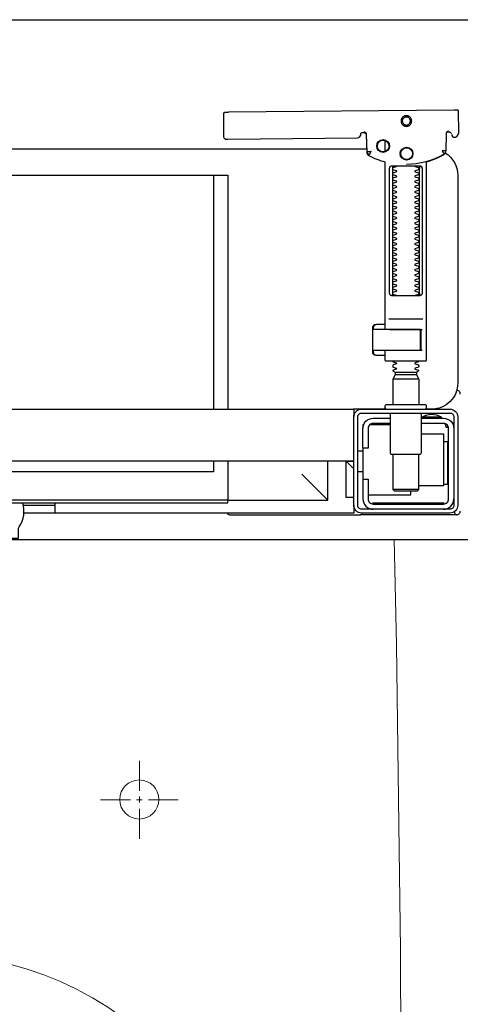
# Model space of a CAD drawing. Header units: millimetres. Extents: x 28600 to 181045, y -399112 to -163690.
# Tile 21 of 256: x 47280 to 47297, y -195459 to -195421. Entities that reach past the tile are written whole.
import ezdxf

# ---------------------------------------------------------------- set-up
doc = ezdxf.new("R2010")
doc.units = ezdxf.units.MM
doc.layers.get('0').update_dxf_attribs({"color": 8})
for name, color, linetype in [('!! 0_ Istn-sciany', 8, 'Continuous'), ('!! 2 ZABUDOWA GK-MDF', 8, 'Continuous'), ('!! 2_wypos-sanitarne', 8, 'Continuous')]:
    doc.layers.add(name, color=color, linetype=linetype)
doc.layers.add('!!_@ wypos sanit nd', color=8, linetype='Continuous', plot=False)

# ---------------------------------------------------------------- blocks, each defined once
blk = doc.blocks.new('A$Cff2eaf8b')
for points in [[(0.16424, 0.07378), (0.16327, 0.07377), (0.16304, 0.07374), (0.16282, 0.07366), (0.16262, 0.07353), (0.16265, 0.07357), (0.16258, 0.07337), (0.16257, 0.07317, -0.157432), (0.16238, 0.07258), (0.1621, 0.07218, -0.241147), (0.16129, 0.07175), (0.1115, 0.07128), (0.11133, 0.07127), (0.11119, 0.07127), (0.11107, 0.07127), (0.11094, 0.07128), (0.11078, 0.0713), (0.11062, 0.07135), (0.11047, 0.07143), (0.11033, 0.07153), (0.11022, 0.07165), (0.11012, 0.07179), (0.11005, 0.07194), (0.11001, 0.0721), (0.10999, 0.07227), (0.10995, 0.08127), (0.11022, 0.08166)], [(0.19647, 0.0744), (0.19626, 0.07438), (0.19604, 0.0743), (0.19585, 0.07417), (0.19566, 0.07396, 0.132231), (0.19551, 0.07346), (0.19546, 0.06691)], [(0.19768, 0.0731, 0.415336), (0.19869, 0.07211)], [(0.19885, 0.07212), (0.19898, 0.07212), (0.19912, 0.07213), (0.19927, 0.07216), (0.1994, 0.07222), (0.19953, 0.07229), (0.19965, 0.07238), (0.19975, 0.07248), (0.20007, 0.07294, 0.158481), (0.20025, 0.07353)], [(0.18031, 0.06175, 0.125713), (0.19466, 0.06556, 0.121439), (0.19519, 0.06605, -0.262119), (0.2, 0.0575), (0.2, -0.0225, -0.414214), (0.19, -0.0325), (0.18751, -0.0325, 0.405519), (0.188, -0.032), (0.188, -0.0313, 0.414214), (0.1875, -0.0308), (0.1725, -0.0308, 0.414214), (0.172, -0.0313), (0.172, -0.032, 0.405519), (0.17249, -0.0325, 0.001664), (0.15993, -0.0325)], [(0.172, -0.00986), (0.172, -0.01366, 0.414214), (0.1722, -0.01386), (0.18462, -0.01386), (0.1878, -0.01386, 0.414214), (0.188, -0.01366), (0.188, 0.06267), (0.18885, 0.06292), (0.18969, 0.06319), (0.19052, 0.0635), (0.19134, 0.06382), (0.19215, 0.06417), (0.19295, 0.06454), (0.19374, 0.06494), (0.19456, 0.06538), (0.19464, 0.06544), (0.19473, 0.0655), (0.19481, 0.06557), (0.19488, 0.06564), (0.19495, 0.06572), (0.19502, 0.06581)], [(0.17647, 0.01114, 0.182836), (0.17636, 0.01123), (0.17515, 0.01163, 0.050055), (0.175, 0.0119), (0.175, 0.01218, 0.050055), (0.17515, 0.01244), (0.17636, 0.01285, 0.719897), (0.17636, 0.01323), (0.17515, 0.01363, 0.050055), (0.175, 0.0139), (0.175, 0.01418, 0.050055), (0.17515, 0.01444), (0.17636, 0.01485, 0.719897), (0.17636, 0.01523), (0.17515, 0.01563, 0.050055), (0.175, 0.0159), (0.175, 0.01618, 0.050055), (0.17515, 0.01644), (0.17636, 0.01685, 0.719897), (0.17636, 0.01723), (0.17515, 0.01763, 0.050055), (0.175, 0.0179), (0.175, 0.01818, 0.050055), (0.17515, 0.01844), (0.17636, 0.01885, 0.719897), (0.17636, 0.01923), (0.17515, 0.01963, 0.050055), (0.175, 0.0199), (0.175, 0.02018, 0.050055), (0.17515, 0.02044), (0.17636, 0.02085, 0.719897), (0.17636, 0.02123), (0.17515, 0.02163, 0.050055), (0.175, 0.0219), (0.175, 0.02218, 0.050055), (0.17515, 0.02244), (0.17636, 0.02285, 0.719897), (0.17636, 0.02323), (0.17515, 0.02363, 0.050055), (0.175, 0.0239), (0.175, 0.02418, 0.050055), (0.17515, 0.02444), (0.17636, 0.02485, 0.719897), (0.17636, 0.02523), (0.17515, 0.02563, 0.050055), (0.175, 0.0259), (0.175, 0.02618, 0.050055), (0.17515, 0.02644), (0.17636, 0.02685, 0.719897), (0.17636, 0.02723), (0.17515, 0.02763, 0.050055), (0.175, 0.0279), (0.175, 0.02818, 0.050055), (0.17515, 0.02844), (0.17636, 0.02885, 0.719897), (0.17636, 0.02923), (0.17515, 0.02963, 0.050055), (0.175, 0.0299), (0.175, 0.03018, 0.050055), (0.17515, 0.03044), (0.17636, 0.03085, 0.719897), (0.17636, 0.03123), (0.17515, 0.03163, 0.050055), (0.175, 0.0319), (0.175, 0.03218, 0.050055), (0.17515, 0.03244), (0.17636, 0.03285, 0.719897), (0.17636, 0.03323), (0.17515, 0.03363, 0.050055), (0.175, 0.0339), (0.175, 0.03418, 0.050055), (0.17515, 0.03444), (0.17636, 0.03485, 0.719897), (0.17636, 0.03523), (0.17515, 0.03563, 0.050055), (0.175, 0.0359), (0.175, 0.03618, 0.050055), (0.17515, 0.03644), (0.17636, 0.03685, 0.719897), (0.17636, 0.03723), (0.17515, 0.03763, 0.050055), (0.175, 0.0379), (0.175, 0.03818, 0.050055), (0.17515, 0.03844), (0.17636, 0.03885, 0.719897), (0.17636, 0.03923), (0.17515, 0.03963, 0.050055), (0.175, 0.0399), (0.175, 0.04018, 0.050055), (0.17515, 0.04044), (0.17636, 0.04085, 0.719897), (0.17636, 0.04123), (0.17515, 0.04163, 0.050055), (0.175, 0.0419), (0.175, 0.04218, 0.050055), (0.17515, 0.04244), (0.17636, 0.04285, 0.719897), (0.17636, 0.04323), (0.17515, 0.04363, 0.050055), (0.175, 0.0439), (0.175, 0.04418, 0.050055), (0.17515, 0.04444), (0.17636, 0.04485, 0.719897), (0.17636, 0.04523), (0.17515, 0.04563, 0.050055), (0.175, 0.0459), (0.175, 0.04618, 0.050055), (0.17515, 0.04644), (0.17636, 0.04685, 0.719897), (0.17636, 0.04723), (0.17515, 0.04763, 0.050055), (0.175, 0.0479), (0.175, 0.04818, 0.050055), (0.17515, 0.04844), (0.17636, 0.04885, 0.719897), (0.17636, 0.04923), (0.17515, 0.04963, 0.050055), (0.175, 0.0499), (0.175, 0.05018, 0.050055), (0.17515, 0.05044), (0.17636, 0.05085, 0.719897), (0.17636, 0.05123), (0.17515, 0.05163, 0.050055), (0.175, 0.0519), (0.175, 0.05218, 0.050055), (0.17515, 0.05244), (0.17636, 0.05285, 0.719897), (0.17636, 0.05323), (0.17515, 0.05363, 0.050055), (0.175, 0.0539), (0.175, 0.05418, 0.050055), (0.17515, 0.05444), (0.17636, 0.05485, 0.719897), (0.17636, 0.05523), (0.17515, 0.05563, 0.050055), (0.175, 0.0559), (0.175, 0.05618, 0.050055), (0.17515, 0.05644), (0.17636, 0.05685, 0.719897), (0.17636, 0.05723), (0.17515, 0.05763, 0.050055), (0.175, 0.0579), (0.175, 0.05818, 0.050055), (0.17515, 0.05844), (0.17636, 0.05885, 0.719897), (0.17636, 0.05923), (0.17515, 0.05963, 0.050055), (0.175, 0.0599), (0.175, 0.06018, 0.050055), (0.17515, 0.06044), (0.17636, 0.06085, 0.474594), (0.17647, 0.06114)], [(0.18353, 0.06114, 0.474594), (0.18364, 0.06085), (0.18485, 0.06044, 0.050055), (0.185, 0.06018), (0.185, 0.0599, 0.050055), (0.18485, 0.05963), (0.18364, 0.05923, 0.719897), (0.18364, 0.05885), (0.18485, 0.05844, 0.050055), (0.185, 0.05818), (0.185, 0.0579, 0.050055), (0.18485, 0.05763), (0.18364, 0.05723, 0.719897), (0.18364, 0.05685), (0.18485, 0.05644, 0.050055), (0.185, 0.05618), (0.185, 0.0559, 0.050055), (0.18485, 0.05563), (0.18364, 0.05523, 0.719897), (0.18364, 0.05485), (0.18485, 0.05444, 0.050055), (0.185, 0.05418), (0.185, 0.0539, 0.050055), (0.18485, 0.05363), (0.18364, 0.05323, 0.719897), (0.18364, 0.05285), (0.18485, 0.05244, 0.050055), (0.185, 0.05218), (0.185, 0.0519, 0.050055), (0.18485, 0.05163), (0.18364, 0.05123, 0.719897), (0.18364, 0.05085), (0.18485, 0.05044, 0.050055), (0.185, 0.05018), (0.185, 0.0499, 0.050055), (0.18485, 0.04963), (0.18364, 0.04923, 0.719897), (0.18364, 0.04885), (0.18485, 0.04844, 0.050055), (0.185, 0.04818), (0.185, 0.0479, 0.050055), (0.18485, 0.04763), (0.18364, 0.04723, 0.719897), (0.18364, 0.04685), (0.18485, 0.04644, 0.050055), (0.185, 0.04618), (0.185, 0.0459, 0.050055), (0.18485, 0.04563), (0.18364, 0.04523, 0.719897), (0.18364, 0.04485), (0.18485, 0.04444, 0.050055), (0.185, 0.04418), (0.185, 0.0439, 0.050055), (0.18485, 0.04363), (0.18364, 0.04323, 0.719897), (0.18364, 0.04285), (0.18485, 0.04244, 0.050055), (0.185, 0.04218), (0.185, 0.0419, 0.050055), (0.18485, 0.04163), (0.18364, 0.04123, 0.719897), (0.18364, 0.04085), (0.18485, 0.04044, 0.050055), (0.185, 0.04018), (0.185, 0.0399, 0.050055), (0.18485, 0.03963), (0.18364, 0.03923, 0.719897), (0.18364, 0.03885), (0.18485, 0.03844, 0.050055), (0.185, 0.03818), (0.185, 0.0379, 0.050055), (0.18485, 0.03763), (0.18364, 0.03723, 0.719897), (0.18364, 0.03685), (0.18485, 0.03644, 0.050055), (0.185, 0.03618), (0.185, 0.0359, 0.050055), (0.18485, 0.03563), (0.18364, 0.03523, 0.719897), (0.18364, 0.03485), (0.18485, 0.03444, 0.050055), (0.185, 0.03418), (0.185, 0.0339, 0.050055), (0.18485, 0.03363), (0.18364, 0.03323, 0.719897), (0.18364, 0.03285), (0.18485, 0.03244, 0.050055), (0.185, 0.03218), (0.185, 0.0319, 0.050055), (0.18485, 0.03163), (0.18364, 0.03123, 0.719897), (0.18364, 0.03085), (0.18485, 0.03044, 0.050055), (0.185, 0.03018), (0.185, 0.0299, 0.050055), (0.18485, 0.02963), (0.18364, 0.02923, 0.719897), (0.18364, 0.02885), (0.18485, 0.02844, 0.050055), (0.185, 0.02818), (0.185, 0.0279, 0.050055), (0.18485, 0.02763), (0.18364, 0.02723, 0.719897), (0.18364, 0.02685), (0.18485, 0.02644, 0.050055), (0.185, 0.02618), (0.185, 0.0259, 0.050055), (0.18485, 0.02563), (0.18364, 0.02523, 0.719897), (0.18364, 0.02485), (0.18485, 0.02444, 0.050055), (0.185, 0.02418), (0.185, 0.0239, 0.050055), (0.18485, 0.02363), (0.18364, 0.02323, 0.719897), (0.18364, 0.02285), (0.18485, 0.02244, 0.050055), (0.185, 0.02218), (0.185, 0.0219, 0.050055), (0.18485, 0.02163), (0.18364, 0.02123, 0.719897), (0.18364, 0.02085), (0.18485, 0.02044, 0.050055), (0.185, 0.02018), (0.185, 0.0199, 0.050055), (0.18485, 0.01963), (0.18364, 0.01923, 0.719897), (0.18364, 0.01885), (0.18485, 0.01844, 0.050055), (0.185, 0.01818), (0.185, 0.0179, 0.050055), (0.18485, 0.01763), (0.18364, 0.01723, 0.719897), (0.18364, 0.01685), (0.18485, 0.01644, 0.050055), (0.185, 0.01618), (0.185, 0.0159, 0.050055), (0.18485, 0.01563), (0.18364, 0.01523, 0.719897), (0.18364, 0.01485), (0.18485, 0.01444, 0.050055), (0.185, 0.01418), (0.185, 0.0139, 0.050055), (0.18485, 0.01363), (0.18364, 0.01323, 0.719897), (0.18364, 0.01285), (0.18485, 0.01244, 0.050055), (0.185, 0.01218), (0.185, 0.0119, 0.050055), (0.18485, 0.01163), (0.18364, 0.01123, 0.182836), (0.18353, 0.01114)], [(0.18575, -0.00966), (0.18575, -0.00207), (0.18572, -0.00196), (0.18564, -0.00189), (0.18554, -0.00186), (0.18565, -0.00188), (0.18573, -0.00194), (0.18577, -0.00204), (0.18577, -0.00966), (0.18574, -0.00977), (0.18566, -0.00984), (0.18547, -0.00986), (0.18558, -0.00981), (0.18563, -0.00966), (0.18563, -0.00206), (0.18557, -0.00191), (0.18547, -0.00186), (0.16743, -0.00186, 0.414214), (0.16723, -0.00206), (0.16723, -0.00966, 0.414214), (0.16743, -0.00986), (0.18547, -0.00986)], [(0.18555, -0.00986, 0.414213), (0.18575, -0.00966), (0.18575, -0.00207), (0.18575, -0.00966), (0.18572, -0.00977), (0.18564, -0.00984), (0.18554, -0.00986)], [(0.175, -0.01382), (0.175, -0.01406, -0.050055), (0.17515, -0.01432), (0.17636, -0.01473, -0.719897), (0.17636, -0.01511), (0.17515, -0.01552, -0.050055), (0.175, -0.01578), (0.175, -0.01606, -0.050055), (0.17515, -0.01632), (0.17636, -0.01673, -0.719897), (0.17636, -0.01711), (0.17515, -0.01752, -0.050055), (0.175, -0.01778), (0.1759, -0.0183), (0.1759, -0.01936), (0.175, -0.02092), (0.175, -0.0308)], [(0.185, -0.01382), (0.185, -0.01406, 0.050055), (0.18485, -0.01432), (0.18364, -0.01473, 0.719897), (0.18364, -0.01511), (0.18485, -0.01552, 0.050055), (0.185, -0.01578), (0.185, -0.01606, 0.050055), (0.18485, -0.01632), (0.18364, -0.01673, 0.719897), (0.18364, -0.01711), (0.18485, -0.01752, 0.050055), (0.185, -0.01778), (0.1841, -0.0183), (0.1841, -0.01936), (0.185, -0.02092), (0.185, -0.0308)], [(0.2001, -0.02534, 0.126559), (0.19961, -0.02525)], [(0.20099, -0.02671, 0.198909), (0.20055, -0.02564, 0.091301), (0.2001, -0.02534)], [(0.174, -0.034), (0.174, -0.0493, 0.414214), (0.1745, -0.0498), (0.1855, -0.0498, 0.414214), (0.186, -0.0493), (0.186, -0.034)], [(0.16379, -0.0385), (0.1635, -0.0385), (0.1635, -0.04, -0.414214), (0.1675, -0.036), (0.174, -0.036)], [(0.19375, -0.03562, 0.119096), (0.19, -0.03454, 0.119096), (0.18625, -0.03562)], [(0.19375, -0.036), (0.19375, -0.03562), (0.18625, -0.03562), (0.18625, -0.036), (0.1945, -0.036, -0.414214), (0.1985, -0.04)], [(0.174, -0.038), (0.1675, -0.038, 0.414214), (0.1655, -0.04), (0.1655, -0.0475), (0.1635, -0.0475), (0.1635, -0.067, 0.414214), (0.1675, -0.071)], [(0.1635, -0.0595), (0.1655, -0.0595), (0.1655, -0.067, 0.414214), (0.1675, -0.069), (0.1945, -0.069, 0.414214), (0.1965, -0.067), (0.1965, -0.04, 0.414214), (0.1945, -0.038), (0.186, -0.038)], [(0.1945, -0.04497), (0.19515, -0.04496), (0.19542, -0.04496), (0.1956, -0.04496), (0.19566, -0.04496, 0.116465), (0.19589, -0.0449), (0.196, -0.04485), (0.196, -0.06155), (0.19589, -0.0615, 0.116465), (0.19566, -0.06144), (0.19542, -0.06144), (0.19515, -0.06144), (0.1945, -0.06143)], [(0.1945, -0.071, 0.414214), (0.1985, -0.067)], [(-0.04, -0.0685), (-0.03255, -0.0685, 0.236962), (-0.03118, -0.07775, -0.154353), (-0.031, -0.07832), (-0.031, -0.08218), (0.031, -0.08218), (0.031, -0.07832, -0.154353), (0.03118, -0.07775, 0.236962), (0.03255, -0.0685), (0.04, -0.0685)], [(0.2001, -0.07306, 0.091301), (0.20055, -0.07276, 0.198909), (0.20099, -0.0717)], [(0.11124, -0.0725), (0.11142, -0.07274), (0.11165, -0.07293), (0.11192, -0.07308), (0.1122, -0.07317), (0.1125, -0.0732), (0.1623, -0.0732, 0.326231), (0.16325, -0.0725)], [(0.1987, -0.07216, 0.000114), (0.1987, -0.07216, 0.517015), (0.20003, -0.07309), (0.19993, -0.07313), (0.19983, -0.07315), (0.19971, -0.07318), (0.19958, -0.07319), (0.19948, -0.07319), (0.19903, -0.07319), (0.19841, -0.07319), (0.19771, -0.07319), (0.16427, -0.07319), (0.16392, -0.07319), (0.16356, -0.07319), (0.16323, -0.07319), (0.16293, -0.07319), (0.16269, -0.07319), (0.16249, -0.07319), (0.16236, -0.07319)]]:
    blk.add_lwpolyline(points, format="xyb")
for points in [[(0.19864, 0.08252), (0.11173, 0.08169)], [(0.20013, 0.08252), (0.20025, 0.07353)], [(0.16386, 0.07389), (0.16409, 0.07384), (0.16425, 0.07378), (0.1644, 0.07368), (0.16452, 0.07356), (0.16463, 0.07342), (0.16471, 0.07326), (0.16476, 0.07309), (0.16478, 0.07292), (0.16496, 0.06636), (0.16497, 0.06624), (0.16498, 0.06614), (0.165, 0.06604), (0.16503, 0.06594), (0.16507, 0.06584), (0.16511, 0.06575), (0.16516, 0.06566), (0.16521, 0.06557), (0.16527, 0.06549), (0.16534, 0.0654), (0.16542, 0.06533), (0.1655, 0.06526), (0.16558, 0.06519), (0.16567, 0.06513), (0.16576, 0.06508), (0.16651, 0.0647), (0.16726, 0.06433), (0.16803, 0.06399), (0.16881, 0.06367), (0.1696, 0.06337), (0.17039, 0.06309), (0.17119, 0.06284), (0.172, 0.0626), (0.172, -0.00186)], [(0.1651, 0.06653), (0.16492, 0.07312), (0.1649, 0.07329), (0.16485, 0.07345), (0.16478, 0.07361), (0.16467, 0.07374), (0.16455, 0.07386), (0.16441, 0.07396), (0.16425, 0.07403), (0.16409, 0.07408), (0.16391, 0.07409)], [(0.19757, 0.07355), (0.19749, 0.07368), (0.19738, 0.0738), (0.19726, 0.0739), (0.19713, 0.07399), (0.19698, 0.07405), (0.19683, 0.07408), (0.19667, 0.07409), (0.19577, 0.07408)], [(0.172, 0.07087), (0.172, 0.06656)], [(0.16493, 0.0675), (-0.16477, 0.0675)], [(-0.11847, -0.0325), (-0.11847, 0.0575), (0.11153, 0.0575), (0.11153, -0.0325)], [(0.10602, 0.0575), (0.10602, -0.0325)], [(0.17483, 0.06014), (0.17483, 0.01214)], [(0.18523, 0.01214), (0.18523, 0.06014)], [(0.16811, -0.00015), (0.16776, -0.00056), (0.16776, -0.00022), (0.16779, -0.00011), (0.16786, -0.00004), (0.16797, 0), (0.1681, 0.00001), (0.16822, 0.00001), (0.16841, 0.00003), (0.16887, 0.00014), (0.172, 0.00014)], [(0.16848, 0.00006), (0.16856, 0.00012), (0.16876, 0.00014)], [(0.18662, 0.00214), (0.17345, 0.00214)], [(0.16732, -0.0019), (0.16732, -0.00074), (0.16736, -0.00062), (0.16746, -0.00054), (0.16767, -0.00049)], [(0.16751, -0.00165), (0.16754, -0.00139), (0.16766, -0.00086)], [(0.17371, -0.00186), (0.18481, -0.00186), (0.18637, -0.00186)], [(0.16767, -0.01124), (0.16755, -0.01122), (0.16746, -0.01119), (0.16737, -0.01112), (0.16732, -0.01098), (0.16732, -0.00983)], [(0.16766, -0.01087), (0.16754, -0.01033), (0.16751, -0.01008)], [(0.172, -0.01186), (0.16887, -0.01186), (0.16841, -0.01176), (0.16831, -0.01174), (0.16819, -0.01174), (0.16806, -0.01173), (0.16794, -0.01172), (0.16783, -0.01166), (0.16776, -0.01151), (0.16776, -0.01117), (0.16811, -0.01157)], [(0.18558, -0.00986), (0.18637, -0.00986)], [(0.16876, -0.01186), (0.16866, -0.01186), (0.16848, -0.01178)], [(0.1759, -0.0183), (0.1841, -0.0183)], [(0.185, -0.02092), (0.175, -0.02092)], [(0.1841, -0.01936), (0.1759, -0.01936)], [(0.19962, -0.02522), (0.19976, -0.02523), (0.19987, -0.02526), (0.20001, -0.0253)], [(-0.16, -0.0355), (-0.16, -0.0325), (0.16, -0.0325), (0.16, -0.0355)], [(0.16, -0.0485), (0.16, -0.0365)], [(0.1635, -0.0475), (0.1635, -0.04)], [(0.174, -0.0385), (0.16618, -0.0385)], [(0.167, -0.03806), (0.16693, -0.03815), (0.16687, -0.03825), (0.16681, -0.03837), (0.16675, -0.0385)], [(0.19499, -0.03806), (0.19506, -0.03814), (0.19512, -0.03823), (0.19517, -0.03833), (0.19521, -0.03842), (0.19525, -0.03853), (0.19528, -0.03863), (0.19531, -0.03874), (0.19533, -0.03885), (0.19535, -0.03896), (0.19537, -0.03907), (0.19538, -0.03917), (0.19539, -0.03927), (0.19537, -0.03937), (0.19547, -0.0394), (0.19557, -0.0394), (0.19567, -0.0394), (0.19578, -0.0394), (0.19589, -0.0394), (0.19612, -0.0394), (0.19616, -0.0393), (0.19615, -0.03919), (0.19613, -0.03907), (0.19609, -0.03894), (0.19605, -0.03882), (0.19594, -0.03861)], [(0.186, -0.042), (0.1945, -0.042), (0.1945, -0.062), (0.185, -0.062)], [(0.19591, -0.04489), (0.19602, -0.04489), (0.19615, -0.04489), (0.19632, -0.04489), (0.1965, -0.04489)], [(0.1615, -0.0485), (0.1635, -0.0485)], [(0.16, -0.0555), (0.157, -0.0525), (0.16, -0.0525), (-0.16, -0.0525), (-0.157, -0.0525), (-0.16, -0.0555)], [(0.10602, -0.0525), (0.10602, -0.05658), (-0.11847, -0.05658)], [(0.11153, -0.0525), (0.11153, -0.0675), (0.15, -0.0675)], [(0.14, -0.0575), (0.15, -0.0675), (0.15, -0.0525)], [(0.16, -0.0665), (0.157, -0.0665), (0.157, -0.0525)], [(0.175, -0.0498), (0.175, -0.06346), (0.1755, -0.06396), (0.1845, -0.06396), (0.185, -0.06346), (0.185, -0.0498)], [(0.1615, -0.0565), (0.1635, -0.0565)], [(0.1655, -0.0655), (0.182, -0.0655), (0.182, -0.06396)], [(0.185, -0.06346), (0.175, -0.06346)], [(0.1965, -0.06151), (0.19632, -0.06151), (0.19615, -0.06151), (0.19602, -0.06151), (0.19591, -0.06151)], [(0.03283, -0.0695), (0.045, -0.0695)], [(0.16, -0.0695), (0.16, -0.0725), (0.03305, -0.0725)], [(0.045, -0.0685), (0.045, -0.0725)], [(0.16721, -0.0685), (0.19466, -0.0685), (0.19478, -0.0685)], [(0.17, -0.069), (0.17, -0.0685)], [(0.174, -0.069), (0.174, -0.0685)]]:
    blk.add_lwpolyline(points)
for points in [[(0.18024, 0.0763), (0.18044, 0.07631), (0.18064, 0.07634), (0.18083, 0.07639), (0.18102, 0.07646), (0.1812, 0.07655), (0.18138, 0.07665), (0.18154, 0.07677), (0.18168, 0.07691), (0.18182, 0.07706), (0.18193, 0.07722), (0.18204, 0.0774), (0.18212, 0.07758), (0.18219, 0.07777), (0.18223, 0.07796), (0.18226, 0.07816), (0.18227, 0.07836), (0.18226, 0.07857), (0.18223, 0.07876), (0.18217, 0.07896), (0.18211, 0.07915), (0.18202, 0.07933), (0.18191, 0.0795), (0.18179, 0.07966), (0.18165, 0.07981), (0.1815, 0.07994), (0.18134, 0.08006), (0.18117, 0.08016), (0.18099, 0.08024), (0.1808, 0.08031), (0.1806, 0.08036), (0.1804, 0.08038), (0.1802, 0.08039), (0.18, 0.08038), (0.1798, 0.08035), (0.17961, 0.0803), (0.17942, 0.08023), (0.17924, 0.08014), (0.17907, 0.08004), (0.17891, 0.07992), (0.17876, 0.07978), (0.17863, 0.07963), (0.17851, 0.07947), (0.17841, 0.07929), (0.17832, 0.07911), (0.17826, 0.07892), (0.17821, 0.07872), (0.17818, 0.07853), (0.17817, 0.07832), (0.17819, 0.07812), (0.17822, 0.07793), (0.17827, 0.07773), (0.17834, 0.07754), (0.17842, 0.07736), (0.17853, 0.07719), (0.17865, 0.07703), (0.17879, 0.07688), (0.17894, 0.07675), (0.1791, 0.07663), (0.17927, 0.07653), (0.17946, 0.07645), (0.17965, 0.07638), (0.17984, 0.07633), (0.18004, 0.07631)], [(0.18023, 0.07679), (0.18038, 0.0768), (0.18053, 0.07682), (0.18068, 0.07686), (0.18082, 0.07691), (0.18096, 0.07698), (0.18109, 0.07706), (0.18121, 0.07715), (0.18132, 0.07725), (0.18143, 0.07737), (0.18151, 0.07749), (0.18159, 0.07762), (0.18166, 0.07776), (0.18171, 0.0779), (0.18174, 0.07805), (0.18176, 0.0782), (0.18177, 0.07835), (0.18176, 0.0785), (0.18174, 0.07866), (0.1817, 0.0788), (0.18164, 0.07895), (0.18158, 0.07908), (0.1815, 0.07921), (0.18141, 0.07933), (0.1813, 0.07944), (0.18119, 0.07955), (0.18107, 0.07964), (0.18093, 0.07971), (0.1808, 0.07978), (0.18065, 0.07983), (0.18051, 0.07986), (0.18036, 0.07988), (0.1802, 0.07989), (0.18005, 0.07988), (0.1799, 0.07986), (0.17975, 0.07982), (0.17961, 0.07976), (0.17947, 0.0797), (0.17935, 0.07962), (0.17922, 0.07953), (0.17911, 0.07942), (0.17901, 0.07931), (0.17892, 0.07919), (0.17884, 0.07906), (0.17878, 0.07892), (0.17873, 0.07877), (0.1787, 0.07863), (0.17867, 0.07848), (0.17867, 0.07832), (0.17868, 0.07817), (0.1787, 0.07802), (0.17874, 0.07787), (0.17879, 0.07773), (0.17886, 0.07759), (0.17894, 0.07746), (0.17903, 0.07734), (0.17913, 0.07723), (0.17925, 0.07713), (0.17937, 0.07704), (0.1795, 0.07696), (0.17964, 0.0769), (0.17978, 0.07685), (0.17993, 0.07682), (0.18008, 0.07679)], [(0.16587, 0.06536), (0.16582, 0.06538), (0.16577, 0.06542), (0.16573, 0.06545), (0.16568, 0.06549), (0.16563, 0.06553), (0.16558, 0.06558), (0.16553, 0.06563), (0.16548, 0.06568), (0.16544, 0.06573), (0.1654, 0.06579), (0.16536, 0.06585), (0.16532, 0.06591), (0.16529, 0.06597), (0.16526, 0.06603), (0.16523, 0.0661), (0.16521, 0.06616), (0.16519, 0.06623), (0.16517, 0.06629), (0.16515, 0.06636), (0.16514, 0.06642), (0.16514, 0.06648), (0.16513, 0.06654), (0.16513, 0.06659), (0.16518, 0.06661), (0.16643, 0.06666), (0.16648, 0.06666), (0.16654, 0.06666), (0.16659, 0.06668), (0.16664, 0.06665), (0.16661, 0.06661), (0.16658, 0.06656), (0.16655, 0.06651), (0.16652, 0.06645), (0.16594, 0.06536)], [(0.18533, 0.06114), (0.18541, 0.06113), (0.1855, 0.06112), (0.18559, 0.06111), (0.18567, 0.06108), (0.18575, 0.06105), (0.18583, 0.06101), (0.18591, 0.06096), (0.18597, 0.0609), (0.18604, 0.06084), (0.18609, 0.06076), (0.18615, 0.06068), (0.18619, 0.06058), (0.18623, 0.06048), (0.18625, 0.06037), (0.18627, 0.06025), (0.18628, 0.06014), (0.18628, 0.01214), (0.18627, 0.01202), (0.18625, 0.01191), (0.18623, 0.0118), (0.18619, 0.01169), (0.18615, 0.0116), (0.18609, 0.01151), (0.18604, 0.01144), (0.18597, 0.01137), (0.18591, 0.01131), (0.18583, 0.01126), (0.18575, 0.01122), (0.18567, 0.01119), (0.18559, 0.01117), (0.1855, 0.01115), (0.18541, 0.01114), (0.18533, 0.01114), (0.17475, 0.01114), (0.17466, 0.01114), (0.17457, 0.01115), (0.17449, 0.01117), (0.1744, 0.01119), (0.17432, 0.01122), (0.17424, 0.01126), (0.17416, 0.01131), (0.17409, 0.01137), (0.17403, 0.01144), (0.17397, 0.01151), (0.17392, 0.0116), (0.17387, 0.01169), (0.17384, 0.0118), (0.17381, 0.01191), (0.17379, 0.01202), (0.17379, 0.01214), (0.17379, 0.06014), (0.17379, 0.06025), (0.17381, 0.06037), (0.17384, 0.06048), (0.17387, 0.06058), (0.17392, 0.06068), (0.17397, 0.06076), (0.17403, 0.06084), (0.17409, 0.0609), (0.17416, 0.06096), (0.17424, 0.06101), (0.17432, 0.06105), (0.1744, 0.06108), (0.17449, 0.06111), (0.17457, 0.06112), (0.17466, 0.06113), (0.17475, 0.06114)], [(-0.11847, -0.0685), (0.11153, -0.0685), (0.11153, -0.0675), (-0.11847, -0.0675)]]:
    blk.add_lwpolyline(points, close=True)
for points in [[(0.19546, 0.0669), (0.19546, 0.0669), (0.19546, 0.0669), (0.19546, 0.06691), (0.19546, 0.06691), (0.19546, 0.06691), (0.19546, 0.06691), (0.19546, 0.06691), (0.19546, 0.06691), (0.19546, 0.06691), (0.19546, 0.06691), (0.19546, 0.06691), (0.19546, 0.06691), (0.19546, 0.06691), (0.19546, 0.06691), (0.19546, 0.06691), (0.19546, 0.06691), (0.19546, 0.06691), (0.19546, 0.06691), (0.19546, 0.06691), (0.19546, 0.0669), (0.19546, 0.0669), (0.19546, 0.0669), (0.19546, 0.0669), (0.19546, 0.0669), (0.19546, 0.0669), (0.19546, 0.0669), (0.19546, 0.0669), (0.19546, 0.0669), (0.19546, 0.0669), (0.19546, 0.0669), (0.19546, 0.0669), (0.19546, 0.0669), (0.19546, 0.0669), (0.19546, 0.0669), (0.19546, 0.0669), (0.19545, 0.0669), (0.19545, 0.06691), (0.19545, 0.06691), (0.19545, 0.06691), (0.19545, 0.06691), (0.19545, 0.06691), (0.19545, 0.06691), (0.19545, 0.06691), (0.19545, 0.06691), (0.19544, 0.06691), (0.19544, 0.06691), (0.19544, 0.0669), (0.19544, 0.0669), (0.19544, 0.0669), (0.19543, 0.0669), (0.19543, 0.0669), (0.19543, 0.0669), (0.19543, 0.0669), (0.19543, 0.0669), (0.19543, 0.0669), (0.19543, 0.0669), (0.19542, 0.0669), (0.19542, 0.0669), (0.19542, 0.0669), (0.19542, 0.0669), (0.19542, 0.0669), (0.19541, 0.0669), (0.19541, 0.0669), (0.19541, 0.0669), (0.19541, 0.0669), (0.19541, 0.0669), (0.1954, 0.0669), (0.1954, 0.0669), (0.1954, 0.0669), (0.19539, 0.0669), (0.19539, 0.0669), (0.19539, 0.0669), (0.19537, 0.06691), (0.19537, 0.06691), (0.19537, 0.06691), (0.19536, 0.06691), (0.19536, 0.06691), (0.19535, 0.06691), (0.19535, 0.06691), (0.19534, 0.06691), (0.19534, 0.06691), (0.19533, 0.06691), (0.19533, 0.06691), (0.19532, 0.06691), (0.19532, 0.06691), (0.19531, 0.06691), (0.19531, 0.06691), (0.1953, 0.06691), (0.19529, 0.06691), (0.19529, 0.06691), (0.19528, 0.06691), (0.19527, 0.06691), (0.19527, 0.06691), (0.19526, 0.06691), (0.19525, 0.06691), (0.19524, 0.06691), (0.19523, 0.06691), (0.19523, 0.06691), (0.19522, 0.06691), (0.19521, 0.06691), (0.1952, 0.06691), (0.19519, 0.06691), (0.19518, 0.06691), (0.19517, 0.06691), (0.19516, 0.06691), (0.19515, 0.06691), (0.19514, 0.06691), (0.19513, 0.06691), (0.19512, 0.06691), (0.19511, 0.06691), (0.1951, 0.06691), (0.19509, 0.06691), (0.19508, 0.06691), (0.19507, 0.06691), (0.19506, 0.06691), (0.19505, 0.06691), (0.19504, 0.06691), (0.19503, 0.06691), (0.19502, 0.06691), (0.19501, 0.06691), (0.19499, 0.06691), (0.19498, 0.06691), (0.19497, 0.06691), (0.19496, 0.06691), (0.19495, 0.06691), (0.19494, 0.06692), (0.19492, 0.06692), (0.19491, 0.06692), (0.1949, 0.06692), (0.19489, 0.06692), (0.19487, 0.06692), (0.19486, 0.06692), (0.19485, 0.06692), (0.19484, 0.06692), (0.19482, 0.06692), (0.19481, 0.06692), (0.19469, 0.06692), (0.19464, 0.06692), (0.19459, 0.06692), (0.19456, 0.06692), (0.19453, 0.06692), (0.19451, 0.06692), (0.19448, 0.06692), (0.19445, 0.06692), (0.19443, 0.06692), (0.1944, 0.06692), (0.19438, 0.06692), (0.19435, 0.06692), (0.19433, 0.06692), (0.1943, 0.06692), (0.19428, 0.06692), (0.19427, 0.06692), (0.19425, 0.06692), (0.19423, 0.06692), (0.19422, 0.06692), (0.19421, 0.06692), (0.19419, 0.06692), (0.19418, 0.06692), (0.19418, 0.06692), (0.19417, 0.06692), (0.19416, 0.06692), (0.19416, 0.06692), (0.19415, 0.06692), (0.19415, 0.06693), (0.19414, 0.06693), (0.19414, 0.06693), (0.19413, 0.06693), (0.19413, 0.06693), (0.19412, 0.06693), (0.19412, 0.06693), (0.19411, 0.06693), (0.19411, 0.06693), (0.19411, 0.06692), (0.1941, 0.06692), (0.1941, 0.06692), (0.1941, 0.06692), (0.19409, 0.06692), (0.19409, 0.06692), (0.19409, 0.06692), (0.19408, 0.06692), (0.19408, 0.06692), (0.19408, 0.06692), (0.19407, 0.06692), (0.19407, 0.06692), (0.19406, 0.06692), (0.19406, 0.06692), (0.19406, 0.06692), (0.19406, 0.06692), (0.19405, 0.06692), (0.19405, 0.06692), (0.19405, 0.06692), (0.19405, 0.06692), (0.19404, 0.06693), (0.19404, 0.06693), (0.19404, 0.06693), (0.19403, 0.06693), (0.19403, 0.06693), (0.19402, 0.06693), (0.19402, 0.06694), (0.19402, 0.06694), (0.19401, 0.06694), (0.19401, 0.06694), (0.19401, 0.06694), (0.194, 0.06694), (0.194, 0.06694), (0.194, 0.06694), (0.194, 0.06694), (0.194, 0.06694), (0.194, 0.06694), (0.19399, 0.06694), (0.19399, 0.06694), (0.19399, 0.06694), (0.19399, 0.06694), (0.19399, 0.06694), (0.19399, 0.06694), (0.19399, 0.06694), (0.19398, 0.06694), (0.19398, 0.06694), (0.19398, 0.06694), (0.19398, 0.06693), (0.19398, 0.06693), (0.19397, 0.06693), (0.19397, 0.06693), (0.19397, 0.06693), (0.19397, 0.06693), (0.19397, 0.06692), (0.19397, 0.06692), (0.19397, 0.06692), (0.19397, 0.06692), (0.19397, 0.06692), (0.19397, 0.06691), (0.19397, 0.06691), (0.19397, 0.06691), (0.19397, 0.06691), (0.19397, 0.0669), (0.19397, 0.0669), (0.19397, 0.0669), (0.19397, 0.0669), (0.19397, 0.0669), (0.19397, 0.06689), (0.19397, 0.06689), (0.19397, 0.06689), (0.19397, 0.06689), (0.19397, 0.06689), (0.19397, 0.06688), (0.19397, 0.06688), (0.19398, 0.06688), (0.19398, 0.06688), (0.19398, 0.06688), (0.19398, 0.06687), (0.19399, 0.06687), (0.19399, 0.06687), (0.19399, 0.06687), (0.194, 0.06686), (0.194, 0.06686), (0.19401, 0.06685), (0.19401, 0.06685), (0.19401, 0.06685), (0.19402, 0.06684), (0.19402, 0.06684), (0.19402, 0.06684), (0.19402, 0.06683), (0.19403, 0.06683), (0.19403, 0.06683), (0.19403, 0.06682), (0.19403, 0.06682), (0.19403, 0.06682), (0.19403, 0.06681), (0.19403, 0.06681), (0.19404, 0.06681), (0.19404, 0.06681), (0.19404, 0.0668), (0.19404, 0.0668), (0.19404, 0.0668), (0.19404, 0.06679), (0.19405, 0.06679), (0.19405, 0.06679), (0.19405, 0.06678), (0.19405, 0.06678), (0.19405, 0.06677), (0.19406, 0.06677), (0.19406, 0.06677), (0.19406, 0.06676), (0.19406, 0.06676), (0.19407, 0.06675), (0.19407, 0.06675), (0.19407, 0.06674), (0.19408, 0.06673), (0.19408, 0.06672), (0.19409, 0.06671), (0.1941, 0.0667), (0.1941, 0.06669), (0.19411, 0.06668), (0.19412, 0.06666), (0.19414, 0.06663), (0.19416, 0.06659), (0.19418, 0.06655), (0.19419, 0.06653), (0.1942, 0.06652), (0.19421, 0.0665), (0.19422, 0.06648), (0.19423, 0.06646), (0.19433, 0.06627), (0.19434, 0.06626), (0.19435, 0.06624), (0.19436, 0.06622), (0.19437, 0.06621), (0.19438, 0.06619), (0.19439, 0.06618), (0.1944, 0.06616), (0.1944, 0.06614), (0.19441, 0.06613), (0.19442, 0.06611), (0.19443, 0.0661), (0.19444, 0.06608), (0.19445, 0.06607), (0.19445, 0.06605), (0.19446, 0.06604), (0.19447, 0.06603), (0.19448, 0.06601), (0.19448, 0.066), (0.19449, 0.06598), (0.1945, 0.06597), (0.19451, 0.06596), (0.19451, 0.06595), (0.19452, 0.06593), (0.19453, 0.06592), (0.19453, 0.06591), (0.19454, 0.0659), (0.19455, 0.06588), (0.19455, 0.06587), (0.19456, 0.06586), (0.19457, 0.06585), (0.19457, 0.06584), (0.19458, 0.06583), (0.19458, 0.06582), (0.19459, 0.06581), (0.19459, 0.0658), (0.1946, 0.06579), (0.1946, 0.06578), (0.19461, 0.06577), (0.19461, 0.06576), (0.19462, 0.06575), (0.19462, 0.06574), (0.19463, 0.06573), (0.19463, 0.06572), (0.19464, 0.06572), (0.19464, 0.06571), (0.19464, 0.0657), (0.19465, 0.06569), (0.19465, 0.06569), (0.19466, 0.06568), (0.19466, 0.06567), (0.19466, 0.06567), (0.19467, 0.06566), (0.19467, 0.06566), (0.19467, 0.06565), (0.19467, 0.06565), (0.19468, 0.06564), (0.19468, 0.06564), (0.19468, 0.06564), (0.19468, 0.06563), (0.19468, 0.06563), (0.19468, 0.06563), (0.19468, 0.06563), (0.19468, 0.06563), (0.19468, 0.06562), (0.19469, 0.06562), (0.19469, 0.06562), (0.19469, 0.06562), (0.19469, 0.06562), (0.19469, 0.06562), (0.19469, 0.06562), (0.19469, 0.06561), (0.19469, 0.06561), (0.19469, 0.06561), (0.19469, 0.06561), (0.19469, 0.06561), (0.19469, 0.06561), (0.19469, 0.06561), (0.19469, 0.06561), (0.19469, 0.06561), (0.19469, 0.06561), (0.19469, 0.06561), (0.19469, 0.06561), (0.19469, 0.06561), (0.19469, 0.06561), (0.19469, 0.06561), (0.19469, 0.06561), (0.19469, 0.0656), (0.19469, 0.0656), (0.19469, 0.0656), (0.19469, 0.0656), (0.19469, 0.0656), (0.19469, 0.0656), (0.19468, 0.0656), (0.19468, 0.0656), (0.19468, 0.0656), (0.19468, 0.0656), (0.19468, 0.0656), (0.19468, 0.0656), (0.19468, 0.0656), (0.19469, 0.0656), (0.19469, 0.0656), (0.19469, 0.0656), (0.19469, 0.0656), (0.19469, 0.0656), (0.19469, 0.0656), (0.19469, 0.0656), (0.19469, 0.0656), (0.19469, 0.0656), (0.19469, 0.0656), (0.19469, 0.0656), (0.19469, 0.0656, 0.269557)], [(0.16, -0.0695), (0.16, -0.0355, -0.414214), (0.163, -0.0325), (0.197, -0.0325, -0.414214), (0.2, -0.0355), (0.2, -0.0695, -0.414214), (0.197, -0.0725), (0.163, -0.0725, -0.414214)], [(0.1985, -0.0355), (0.1985, -0.0695, -0.414214), (0.197, -0.071), (0.163, -0.071, -0.414214), (0.1615, -0.0695), (0.1615, -0.0355, -0.414214), (0.163, -0.034), (0.197, -0.034, -0.414214)]]:
    blk.add_lwpolyline(points, format="xyb", close=True)
for centre, radius in [((0.17128, 0.06872), 0.00247), ((0.17128, 0.06871), 0.00227), ((0.18031, 0.0658), 0.00247), ((0.18031, 0.0658), 0.00227)]:
    blk.add_circle(centre, radius)
for centre, major_axis, ratio, start_param, end_param in [((0.11145, 0.08128), (-0.0015, -0.00001), 0.008666, 6.276938, 6.283143), ((0.11172, 0.08167), (0.0015, 0.00001), 0.008666, 1.564549, 3.135353), ((0.19863, 0.08251), (0.0015, 0.00001), 0.008666, 0.000034, 1.564556), ((0.16326, 0.07477), (0.00001, -0.001), 0.006244, 0, 0.008667), ((0.19846, 0.074), (-0.000892, -0.000453), 0.001081, 6.273741, 6.283185), ((0.19868, 0.07311), (-0.001, -0.00001), 0.00236, 6.276941, 6.283185), ((0.19849, 0.07212), (0.000501, 0.000005), 0.008666, 5.12776, 5.491123), ((0.19868, 0.07311), (0.000013, -0.001), 0.403131, 6.273715, 6.283185), ((0.19883, 0.07312), (0.000018, -0.001), 0.702652, 6.271005, 6.283185), ((0.19875, 0.07351), (0.0015, 0.00002), 0.011557, 6.27692, 6.283202), ((0.17484, 0.06014), (0, 0.001), 0.006244, 0, 1.570796), ((0.18031, 0.06225), (0.000005, -0.0005), 0.006244, 0, 0.008667), ((0.18524, 0.06014), (0, -0.001), 0.006244, 3.141593, 4.712389), ((0.17484, 0.01214), (0, -0.001), 0.006244, 4.712389, 6.283185), ((0.18524, 0.01214), (0, -0.001), 0.006244, 4.712389, 6.283185), ((0.16768, -0.00069), (-0.000013, 0.0002), 0.199357, 6.276703, 6.276744), ((0.16768, -0.01104), (-0.000013, -0.0002), 0.199357, 0.006339, 0.00638)]:
    blk.add_ellipse(centre, major_axis=major_axis, ratio=ratio, start_param=start_param, end_param=end_param)
blk = doc.blocks.new('A$C6ce7c513')
at = {"lineweight": 0}
for points in [[(0.17819, -0.23404), (0.17794, -0.15833), (0.17745, -0.11986), (0.17695, -0.08064), (0.17646, -0.04094), (0.17548, -0.00049)], [(-0.17548, -0.00049), (0.17547, -0.00049)], [(0.07756, -0.08557), (0.07756, -0.09717)], [(0.06252, -0.10062), (0.07411, -0.10062)], [(0.07633, -0.10062), (0.07855, -0.10062)], [(0.07756, -0.09939), (0.07756, -0.1016)], [(0.08101, -0.10062), (0.09236, -0.10062)], [(0.07756, -0.10408), (0.07756, -0.11567)]]:
    blk.add_lwpolyline(points, dxfattribs=at)
blk.add_circle((0.07744, -0.1005), 0.00752, dxfattribs=at)
blk.add_ellipse((0, -0.32554), major_axis=(0, -0.16499), ratio=0.830338, start_param=0, end_param=6.283185, dxfattribs=at)

msp = doc.modelspace()

# ---------------------------------------------------------------- linework, layer by layer
at = {"layer": '!! 0_ Istn-sciany'}
msp.add_lwpolyline([(47232.71142, -195421.12813), (47346.71142, -195421.12813)], dxfattribs=at)
at = {"layer": '!! 2 ZABUDOWA GK-MDF'}
msp.add_lwpolyline([(47232.71142, -195441.12813), (47346.71142, -195441.12813)], dxfattribs=at)

# ---------------------------------------------------------------- block references
at = {"layer": '!! 2_wypos-sanitarne', "xscale": 100, "yscale": 100, "zscale": 100}
msp.add_blockref('A$C6ce7c513', (47276.71142, -195441.07914), dxfattribs=at)
at = {"layer": '!!_@ wypos sanit nd', "xscale": 100, "yscale": 100, "zscale": 100}
msp.add_blockref('A$Cff2eaf8b', (47276.71142, -195432.86114), dxfattribs=at)

doc.saveas('drawing.dxf')
